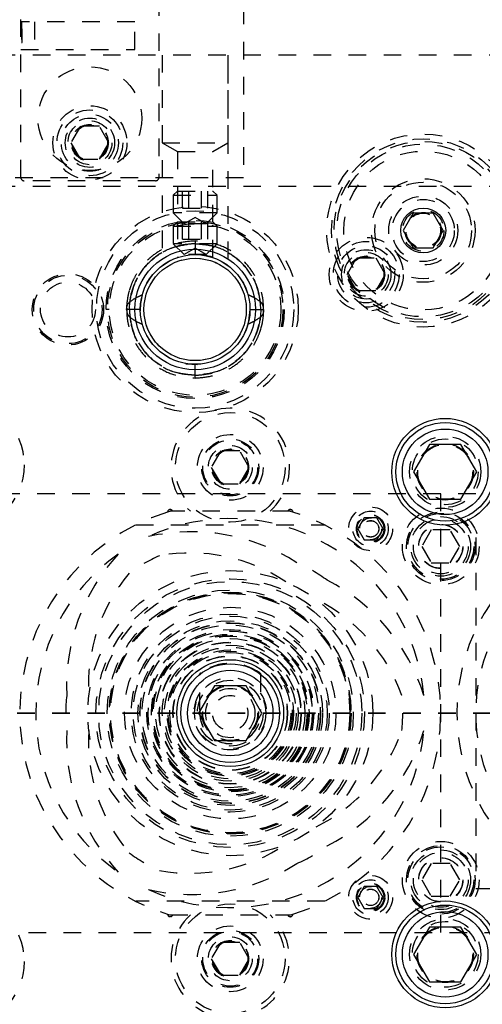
# Model space of a CAD drawing. Header units: inches. Extents: x 1772 to 2706, y -534 to -52.
# Tile 143 of 256: x 1877.28 to 1879.92, y -439.51 to -433.9. Entities that reach past the tile are written whole.
import ezdxf

# ---------------------------------------------------------------- set-up
doc = ezdxf.new("R2010")
doc.units = ezdxf.units.IN
doc.header["$LTSCALE"] = 0.5
doc.header["$MEASUREMENT"] = 0
doc.linetypes.add('HIDDEN', pattern=[0.225, 0.15, -0.075])
doc.linetypes.add('PHANTOM', pattern=[0.25, 0.125, -0.025, 0.025, -0.025, 0.025, -0.025])
doc.layers.add('SID-M-H', color=4, linetype='HIDDEN')
doc.layers.add('SID-M-S', color=105, linetype='Continuous')

msp = doc.modelspace()

# ---------------------------------------------------------------- linework, layer by layer
at = {"color": 7, "linetype": 'PHANTOM', "lineweight": 35}
msp.add_line((1931.36397, -437.85102), (1866.92985, -437.85102), dxfattribs=at)
at = {"layer": 'SID-M-H'}
for p, q in [((1878.55341, -433.42602), (1878.55341, -434.80102)), ((1877.2847, -434.79807), (1877.2847, -433.5776)), ((1878.0721, -433.5776), (1878.0721, -434.79807)), ((1877.93431, -433.91224), (1877.2847, -433.91224)), ((1877.28864, -433.91224), (1877.28864, -434.06972)), ((1877.36344, -433.91224), (1877.36344, -434.06972)), ((1877.93431, -434.06972), (1877.93431, -433.91224)), ((1877.29257, -433.95161), (1877.28864, -433.95161)), ((1877.29257, -434.03035), (1877.29257, -433.95161)), ((1877.28864, -434.03035), (1877.29257, -434.03035)), ((1877.2847, -434.06972), (1877.93431, -434.06972)), ((1884.45341, -434.10102), (1874.45341, -434.10102)), ((1878.09041, -434.10102), (1878.09041, -435.26324)), ((1878.09091, -434.10102), (1878.09091, -434.60102)), ((1878.46591, -434.60102), (1878.46591, -434.10102)), ((1878.46641, -435.26324), (1878.46641, -434.10102)), ((1877.62428, -434.50727), (1877.57015, -434.60102)), ((1877.73253, -434.50727), (1877.62428, -434.50727)), ((1877.78666, -434.60102), (1877.73253, -434.50727)), ((1877.57015, -434.60102), (1877.62428, -434.69477)), ((1877.73253, -434.69477), (1877.78666, -434.60102)), ((1878.09091, -434.60102), (1878.46591, -434.60102)), ((1878.09091, -434.60102), (1878.17791, -434.65125)), ((1878.37891, -434.65125), (1878.46591, -434.60102)), ((1878.17791, -434.65125), (1878.37891, -434.65125)), ((1878.17791, -434.65125), (1878.17791, -435.25483)), ((1878.37891, -435.25475), (1878.37891, -434.65125)), ((1877.62428, -434.69477), (1877.73253, -434.69477)), ((1878.55341, -434.80102), (1876.80341, -434.80102)), ((1878.05242, -434.81775), (1877.30439, -434.81775)), ((1889.25341, -434.85102), (1875.55341, -434.85102)), ((1878.17791, -434.87602), (1878.15341, -434.90052)), ((1878.17791, -434.87602), (1878.37891, -434.87602)), ((1878.20624, -434.97445), (1878.20624, -434.87602)), ((1878.24232, -434.97445), (1878.24232, -434.87602)), ((1878.31449, -434.97445), (1878.31449, -434.87602)), ((1878.35058, -434.97445), (1878.35058, -434.87602)), ((1878.40341, -434.90052), (1878.37891, -434.87602)), ((1878.15341, -434.90052), (1878.40341, -434.90052)), ((1878.15341, -434.90052), (1878.15341, -435.00102)), ((1878.40341, -435.00102), (1878.40341, -434.90052)), ((1878.20624, -434.97445), (1878.35058, -434.97445)), ((1878.40341, -435.00102), (1878.15341, -435.00102)), ((1878.15341, -435.00102), (1878.21591, -435.06352)), ((1878.17791, -435.05102), (1878.15341, -435.07552)), ((1878.17791, -435.05102), (1878.37891, -435.05102)), ((1878.20624, -435.14945), (1878.20624, -435.05102)), ((1878.27841, -435.02744), (1878.21591, -435.06352)), ((1878.24232, -435.14945), (1878.24232, -435.05102)), ((1878.34091, -435.06352), (1878.27841, -435.02744)), ((1878.31449, -435.14945), (1878.31449, -435.05102)), ((1878.34091, -435.06352), (1878.40341, -435.00102)), ((1878.35058, -435.14945), (1878.35058, -435.05102)), ((1878.40341, -435.07552), (1878.37891, -435.05102)), ((1878.15341, -435.07552), (1878.40341, -435.07552)), ((1878.15341, -435.07552), (1878.15341, -435.17602)), ((1878.34091, -435.06352), (1878.21591, -435.06352)), ((1878.40341, -435.17602), (1878.40341, -435.07552)), ((1878.20624, -435.14945), (1878.35058, -435.14945)), ((1878.27841, -435.16037), (1878.27841, -435.23837)), ((1878.40341, -435.17602), (1878.15341, -435.17602)), ((1878.15341, -435.17602), (1878.21591, -435.23852)), ((1878.27841, -435.20244), (1878.21591, -435.23852)), ((1878.34091, -435.23852), (1878.27841, -435.20244)), ((1878.34091, -435.23852), (1878.40341, -435.17602)), ((1878.34091, -435.23852), (1878.21591, -435.23852)), ((1879.14515, -435.35102), (1879.19928, -435.25727)), ((1879.19928, -435.25727), (1879.30753, -435.25727)), ((1879.30753, -435.25727), (1879.36166, -435.35102)), ((1878.02806, -435.36374), (1878.02806, -435.36374)), ((1879.19928, -435.44477), (1879.14515, -435.35102)), ((1879.36166, -435.35102), (1879.30753, -435.44477)), ((1879.30753, -435.44477), (1879.19928, -435.44477)), ((1877.97914, -435.45763), (1877.96674, -435.51713)), ((1877.78921, -435.55102), (1877.77021, -435.55102)), ((1877.96587, -435.55103), (1877.90345, -435.55103)), ((1877.96674, -435.51713), (1877.96502, -435.55937)), ((1878.58458, -435.61841), (1878.59191, -435.55102)), ((1878.59095, -435.55102), (1878.65337, -435.55101)), ((1878.59191, -435.55102), (1878.59141, -435.53343)), ((1878.78661, -435.55102), (1878.78661, -435.55102)), ((1878.84091, -435.55102), (1878.84091, -435.55102)), ((1878.57554, -435.651), (1878.58458, -435.61841)), ((1878.22401, -435.85977), (1878.22769, -435.86039)), ((1878.22769, -435.86039), (1878.29111, -435.86426)), ((1878.27841, -435.94167), (1878.27841, -435.86367)), ((1878.42428, -436.35727), (1878.37015, -436.45102)), ((1878.53253, -436.35727), (1878.42428, -436.35727)), ((1878.58666, -436.45102), (1878.53253, -436.35727)), ((1878.37015, -436.45102), (1878.42428, -436.54477)), ((1878.53253, -436.54477), (1878.58666, -436.45102)), ((1878.42428, -436.54477), (1878.53253, -436.54477)), ((1918.07841, -436.60102), (1875.52841, -436.60102)), ((1879.67841, -439.10102), (1879.67841, -436.60102)), ((1878.13422, -436.70144), (1878.12137, -436.70537)), ((1878.81973, -436.70102), (1878.13709, -436.70102)), ((1878.83545, -436.70537), (1878.8226, -436.70144)), ((1877.94013, -436.77852), (1879.01669, -436.77852)), ((1879.24232, -436.73852), (1879.20624, -436.80102)), ((1879.31449, -436.73852), (1879.24232, -436.73852)), ((1879.35058, -436.80102), (1879.31449, -436.73852)), ((1879.20624, -436.80102), (1879.24232, -436.86352)), ((1879.31449, -436.86352), (1879.35058, -436.80102)), ((1879.62428, -436.80727), (1879.57015, -436.90102)), ((1879.73253, -436.80727), (1879.62428, -436.80727)), ((1879.78666, -436.90102), (1879.73253, -436.80727)), ((1879.24232, -436.86352), (1879.31449, -436.86352)), ((1879.57015, -436.90102), (1879.62428, -436.99477)), ((1879.73253, -436.99477), (1879.78666, -436.90102)), ((1879.87841, -436.85102), (1879.87841, -438.85102)), ((1881.87841, -436.85102), (1879.87841, -436.85102)), ((1879.62428, -436.99477), (1879.73253, -436.99477)), ((1879.62428, -438.70727), (1879.57015, -438.80102)), ((1879.73253, -438.70727), (1879.62428, -438.70727)), ((1879.78666, -438.80102), (1879.73253, -438.70727)), ((1879.57015, -438.80102), (1879.62428, -438.89477)), ((1879.73253, -438.89477), (1879.78666, -438.80102)), ((1879.24232, -438.83852), (1879.20624, -438.90102)), ((1879.31449, -438.83852), (1879.24232, -438.83852)), ((1879.35058, -438.90102), (1879.31449, -438.83852)), ((1879.87841, -438.85102), (1881.87841, -438.85102)), ((1879.01669, -438.92352), (1877.94013, -438.92352)), ((1879.20624, -438.90102), (1879.24232, -438.96352)), ((1879.31449, -438.96352), (1879.35058, -438.90102)), ((1879.62428, -438.89477), (1879.73253, -438.89477)), ((1879.24232, -438.96352), (1879.31449, -438.96352)), ((1878.12137, -438.99668), (1878.13422, -439.0006)), ((1878.13709, -439.00102), (1878.81973, -439.00102)), ((1878.8226, -439.0006), (1878.83545, -438.99668)), ((1875.52841, -439.10102), (1918.07841, -439.10102)), ((1878.42428, -439.15727), (1878.37015, -439.25102)), ((1878.53253, -439.15727), (1878.42428, -439.15727)), ((1878.58666, -439.25102), (1878.53253, -439.15727)), ((1878.37015, -439.25102), (1878.42428, -439.34477)), ((1878.53253, -439.34477), (1878.58666, -439.25102)), ((1878.42428, -439.34477), (1878.53253, -439.34477))]:
    msp.add_line(p, q, dxfattribs=at)
for centre, radius in [((1877.6784, -434.46342), 0.29528), ((1877.67841, -434.60102), 0.211), ((1877.67841, -434.60102), 0.1875), ((1877.67841, -434.60102), 0.1625), ((1877.67841, -434.60102), 0.1405), ((1877.67841, -434.60102), 0.125), ((1877.67841, -434.60102), 0.10497), ((1877.67841, -434.60102), 0.1047), ((1877.67841, -434.60102), 0.10418), ((1877.67841, -434.60102), 0.1005), ((1879.57841, -435.10102), 0.55), ((1879.57841, -435.10102), 0.5225), ((1879.57841, -435.10102), 0.5075), ((1879.57841, -435.10102), 0.49213), ((1879.57841, -435.10102), 0.45276), ((1879.57841, -435.10102), 0.29528), ((1879.57841, -435.10102), 0.27559), ((1879.57841, -435.10102), 0.19685), ((1879.57841, -435.10102), 0.17717), ((1878.27841, -435.55102), 0.5875), ((1878.27841, -435.55102), 0.5625), ((1879.57841, -435.10102), 0.11811), ((1878.27841, -435.55102), 0.5082), ((1878.27841, -435.55102), 0.5), ((1879.57841, -435.10102), 0.10289), ((1879.57841, -435.10102), 0.10262), ((1879.57841, -435.10102), 0.1021), ((1879.57841, -435.10102), 0.09843), ((1878.27841, -435.55102), 0.4892), ((1879.25341, -435.35102), 0.211), ((1879.25341, -435.35102), 0.1875), ((1879.25341, -435.35102), 0.1625), ((1879.25341, -435.35102), 0.1405), ((1878.27841, -435.55102), 0.29167), ((1879.25341, -435.35102), 0.125), ((1879.25341, -435.35102), 0.10497), ((1879.25341, -435.35102), 0.1047), ((1879.25341, -435.35102), 0.10418), ((1879.25341, -435.35102), 0.1005), ((1877.55341, -435.55102), 0.20313), ((1877.55341, -435.55102), 0.195), ((1877.55341, -435.55102), 0.15625), ((1876.92841, -436.43602), 0.375), ((1878.47841, -436.45102), 0.3125), ((1878.47841, -436.45102), 0.1875), ((1879.70341, -436.47602), 0.203), ((1878.47841, -436.45102), 0.1625), ((1878.47841, -436.45102), 0.15625), ((1878.47841, -436.45102), 0.125), ((1879.70341, -436.47602), 0.1875), ((1879.70341, -436.47602), 0.16072), ((1879.70341, -436.47602), 0.16045), ((1879.70341, -436.47602), 0.15993), ((1879.70341, -436.47602), 0.15625), ((1878.47841, -436.45102), 0.10497), ((1878.47841, -436.45102), 0.1047), ((1878.47841, -436.45102), 0.10418), ((1878.47841, -436.45102), 0.1005), ((1879.27841, -436.80102), 0.125), ((1879.27841, -436.80102), 0.1005), ((1879.27841, -436.80102), 0.08068), ((1879.27841, -436.80102), 0.08006), ((1879.27841, -436.80102), 0.07603), ((1879.67841, -436.90102), 0.21875), ((1879.67841, -436.90102), 0.1953), ((1879.67841, -436.90102), 0.1875), ((1879.67841, -436.90102), 0.17), ((1879.27841, -436.80102), 0.0625), ((1879.27841, -436.80102), 0.047), ((1879.27841, -436.80102), 0.0465), ((1879.67841, -436.90102), 0.15625), ((1879.67841, -436.90102), 0.126), ((1879.67841, -436.90102), 0.125), ((1880.87841, -437.85102), 1), ((1878.47841, -437.85102), 0.8125), ((1878.47841, -437.85102), 0.76562), ((1878.47841, -437.85102), 0.75), ((1878.47841, -437.85102), 0.7015), ((1878.47841, -437.85102), 0.6895), ((1878.47841, -437.85102), 0.6875), ((1878.47841, -437.85102), 0.686), ((1878.47841, -437.85102), 0.682), ((1878.47841, -437.85102), 0.60281), ((1878.47841, -437.85102), 0.56438), ((1878.47841, -437.85102), 0.55263), ((1878.47841, -437.85102), 0.52594), ((1878.47841, -437.85102), 0.51492), ((1878.47841, -437.85102), 0.51325), ((1878.47841, -437.85102), 0.50246), ((1878.47841, -437.85102), 0.47572), ((1878.47841, -437.85102), 0.46798), ((1878.47841, -437.85102), 0.46776), ((1878.47841, -437.85102), 0.44942), ((1878.47841, -437.85102), 0.44271), ((1878.47841, -437.85102), 0.43788), ((1878.47841, -437.85102), 0.425), ((1878.47841, -437.85102), 0.405), ((1878.47841, -437.85102), 0.40267), ((1878.47841, -437.85102), 0.38729), ((1878.47841, -437.85102), 0.375), ((1878.47841, -437.85102), 0.35996), ((1878.47841, -437.85102), 0.35331), ((1878.47841, -437.85102), 0.345), ((1878.47841, -437.85102), 0.32675), ((1878.47841, -437.85102), 0.325), ((1878.47841, -437.85102), 0.203), ((1878.47841, -437.85102), 0.1875), ((1878.47841, -437.85102), 0.16072), ((1878.47841, -437.85102), 0.16045), ((1878.47841, -437.85102), 0.15993), ((1878.47841, -437.85102), 0.15625), ((1878.47841, -437.85102), 0.14062), ((1878.47841, -437.85102), 0.1005), ((1879.67841, -438.80102), 0.21875), ((1879.67841, -438.80102), 0.1953), ((1879.67841, -438.80102), 0.1875), ((1879.67841, -438.80102), 0.17), ((1879.67841, -438.80102), 0.15625), ((1879.67841, -438.80102), 0.126), ((1879.67841, -438.80102), 0.125), ((1879.27841, -438.90102), 0.125), ((1879.27841, -438.90102), 0.1005), ((1879.27841, -438.90102), 0.08068), ((1879.27841, -438.90102), 0.08006), ((1879.27841, -438.90102), 0.07603), ((1879.27841, -438.90102), 0.0625), ((1879.27841, -438.90102), 0.047), ((1879.27841, -438.90102), 0.0465), ((1876.92841, -439.26602), 0.375), ((1878.47841, -439.25102), 0.3125), ((1879.70341, -439.22602), 0.203), ((1878.47841, -439.25102), 0.1875), ((1878.47841, -439.25102), 0.1625), ((1879.70341, -439.22602), 0.1875), ((1879.70341, -439.22602), 0.16072), ((1879.70341, -439.22602), 0.16045), ((1879.70341, -439.22602), 0.15993), ((1879.70341, -439.22602), 0.15625), ((1878.47841, -439.25102), 0.15625), ((1878.47841, -439.25102), 0.125), ((1878.47841, -439.25102), 0.10497), ((1878.47841, -439.25102), 0.1047), ((1878.47841, -439.25102), 0.10418), ((1878.47841, -439.25102), 0.1005)]:
    msp.add_circle(centre, radius, dxfattribs=at)
for centre, radius, start, end in [((1877.30439, -434.79807), 0.01969, 180, 270), ((1878.05242, -434.79807), 0.01969, 270, 0), ((1878.27841, -435.55102), 0.3135, 71.37, 90.58679), ((1878.47841, -436.45102), 0.3375, 312.20545, 227.79455), ((1878.47841, -437.85102), 1.2, 107.30943, 252.69057), ((1878.13635, -436.70602), 0.015, 19.47122, 177.50023), ((1878.13709, -436.71102), 0.01, 90, 106.66793), ((1878.82046, -436.70602), 0.015, 2.49977, 160.52878), ((1878.81973, -436.71102), 0.01, 73.33207, 90), ((1878.47841, -437.85102), 1.2, 287.30943, 72.69057), ((1878.47841, -437.85102), 1.10827, 5.17689, 114.82311), ((1878.25842, -437.92593), 1.10827, 57.25603, 102.78689), ((1878.47841, -437.85102), 1.10827, 125.17689, 234.82311), ((1878.65327, -437.69797), 1.10827, 137.21311, 182.74397), ((1878.47841, -437.85102), 0.98327, 114.16283, 125.83717), ((1878.25057, -437.92154), 0.98327, 56.38159, 100.23103), ((1880.87841, -437.85102), 1.10827, 125.17689, 234.82311), ((1878.47841, -437.85102), 0.93748, 53.87667, 66.12333), ((1878.65339, -437.68897), 0.98327, 139.76897, 183.61841), ((1878.52352, -438.07899), 1.10827, 17.21311, 62.74397), ((1878.53126, -438.08359), 0.98327, 19.76897, 63.61841), ((1878.47841, -437.85102), 0.284, 53.62514, 126.37486), ((1878.47841, -437.85102), 0.20798, 146.0393, 33.9607), ((1878.47841, -437.85102), 0.93748, 173.87667, 186.12333), ((1878.47841, -437.85102), 0.98327, 354.16283, 5.83717), ((1878.47841, -437.85102), 0.174, 172.47128, 7.52872), ((1878.47841, -437.85102), 0.17334, 174.37346, 5.62654), ((1878.65327, -438.00408), 1.10827, 177.25603, 222.78689), ((1878.65339, -438.01308), 0.98327, 176.38159, 220.23103), ((1878.47841, -437.85102), 1.10827, 245.17689, 354.82311), ((1878.53126, -437.61845), 0.98327, 296.38159, 340.23103), ((1878.52352, -437.62306), 1.10827, 297.25603, 342.78689), ((1878.25057, -437.78051), 0.98327, 259.76897, 303.61841), ((1878.47841, -437.85102), 0.93748, 293.87667, 306.12333), ((1878.47841, -437.85102), 0.98327, 234.16283, 245.83717), ((1878.25842, -437.77611), 1.10827, 257.21311, 302.74397), ((1878.13635, -438.99602), 0.015, 182.49977, 340.52878), ((1878.13709, -438.99102), 0.01, 253.33207, 270), ((1878.47841, -439.25102), 0.3375, 132.20545, 47.79455), ((1878.82046, -438.99602), 0.015, 199.47122, 357.50023), ((1878.81973, -438.99102), 0.01, 270, 286.66793)]:
    msp.add_arc(centre, radius, start, end, dxfattribs=at)
for points, knots in [([(1878.27841, -435.16037), (1878.24479, -435.16294), (1878.18064, -435.16784), (1878.09477, -435.20282), (1878.02634, -435.2492), (1877.97513, -435.30194), (1877.93892, -435.35487), (1877.91523, -435.40429), (1877.90044, -435.44917), (1877.89156, -435.49391), (1877.88711, -435.52767), (1877.88832, -435.54765), (1877.88852, -435.5509)], [0, 0, 0, 0, 0.1642843, 0.3135734, 0.4477904, 0.5670794, 0.671348, 0.760539, 0.8346981, 0.9020185, 0.9840237, 1, 1, 1, 1]), ([(1878.66828, -435.55076), (1878.66789, -435.53416), (1878.66695, -435.49434), (1878.65188, -435.42936), (1878.62048, -435.35618), (1878.56793, -435.28343), (1878.49246, -435.21897), (1878.39332, -435.17065), (1878.31779, -435.1639), (1878.27841, -435.16037)], [0, 0, 0, 0, 0.0812569, 0.1949579, 0.3243989, 0.4696984, 0.6307018, 0.8074564, 1, 1, 1, 1]), ([(1877.90345, -435.55101), (1877.90654, -435.51439), (1877.91272, -435.44111), (1877.96207, -435.3405), (1878.04002, -435.25336), (1878.14884, -435.18899), (1878.23522, -435.18028), (1878.27841, -435.17593)], [0, 0, 0, 0, 0.1866588, 0.3734284, 0.5601675, 0.7800825, 1, 1, 1, 1]), ([(1878.27841, -435.17593), (1878.24177, -435.17913), (1878.16851, -435.18552), (1878.06767, -435.23442), (1877.98101, -435.31289), (1877.91633, -435.42141), (1877.90774, -435.50782), (1877.90345, -435.55103)], [0, 0, 0, 0, 0.1867859, 0.3735113, 0.5602438, 0.7800974, 1, 1, 1, 1]), ([(1877.90593, -435.50737), (1877.91256, -435.47403), (1877.92584, -435.40731), (1877.97874, -435.31838), (1878.05585, -435.2425), (1878.15845, -435.18711), (1878.23842, -435.17966), (1878.27841, -435.17593)], [0, 0, 0, 0, 0.1866411, 0.3734192, 0.5601372, 0.7800682, 1, 1, 1, 1]), ([(1878.27841, -435.17593), (1878.24449, -435.17868), (1878.17667, -435.18417), (1878.08209, -435.22617), (1877.99809, -435.29428), (1877.93088, -435.3895), (1877.91431, -435.46808), (1877.90602, -435.50737)], [0, 0, 0, 0, 0.1867762, 0.3735154, 0.5602057, 0.7801315, 1, 1, 1, 1]), ([(1878.27841, -435.17593), (1878.31232, -435.17868), (1878.38015, -435.18417), (1878.47472, -435.22617), (1878.55873, -435.29428), (1878.62593, -435.3895), (1878.64251, -435.46808), (1878.65079, -435.50737)], [0, 0, 0, 0, 0.1867762, 0.3735154, 0.5602057, 0.7801315, 1, 1, 1, 1]), ([(1878.27841, -435.17593), (1878.31504, -435.17913), (1878.3883, -435.18552), (1878.48914, -435.23442), (1878.57581, -435.31289), (1878.64049, -435.42141), (1878.64907, -435.50782), (1878.65337, -435.55103)], [0, 0, 0, 0, 0.1867859, 0.3735113, 0.5602438, 0.7800974, 1, 1, 1, 1]), ([(1878.65337, -435.55101), (1878.65028, -435.51439), (1878.6441, -435.44111), (1878.59475, -435.3405), (1878.51679, -435.25336), (1878.40798, -435.18899), (1878.3216, -435.18028), (1878.27841, -435.17593)], [0, 0, 0, 0, 0.1866588, 0.3734284, 0.5601675, 0.7800825, 1, 1, 1, 1]), ([(1878.65089, -435.50737), (1878.64425, -435.47403), (1878.63097, -435.40731), (1878.57808, -435.31838), (1878.50096, -435.2425), (1878.39836, -435.18711), (1878.31839, -435.17966), (1878.27841, -435.17593)], [0, 0, 0, 0, 0.1866411, 0.3734192, 0.5601372, 0.7800682, 1, 1, 1, 1]), ([(1877.90335, -435.4434), (1877.90251, -435.44586), (1877.89724, -435.46132), (1877.89177, -435.49402), (1877.88705, -435.52766), (1877.88831, -435.54764), (1877.88851, -435.5509)], [0, 0, 0, 0, 0.0713569, 0.449441, 0.910068, 1, 1, 1, 1]), ([(1877.90587, -435.50736), (1877.91854, -435.49861), (1877.94117, -435.48297), (1877.96627, -435.47175), (1877.97731, -435.46681)], [0, 0, 0, 0, 0.559993, 1, 1, 1, 1]), ([(1878.65095, -435.50736), (1878.63828, -435.49861), (1878.61565, -435.48297), (1878.59055, -435.47175), (1878.5795, -435.46681)], [0, 0, 0, 0, 0.559993, 1, 1, 1, 1]), ([(1877.88776, -435.55102), (1877.8885, -435.54167), (1877.88983, -435.52501), (1877.90098, -435.51275), (1877.90587, -435.50736)], [0, 0, 0, 0, 0.5612126, 1, 1, 1, 1]), ([(1877.88776, -435.55102), (1877.8885, -435.56037), (1877.88983, -435.57703), (1877.90098, -435.5893), (1877.90587, -435.59468)], [0, 0, 0, 0, 0.5612126, 1, 1, 1, 1]), ([(1877.90345, -435.55101), (1877.90097, -435.55101), (1877.89602, -435.55101), (1877.88971, -435.55101), (1877.88858, -435.55101), (1877.88789, -435.55101)], [0, 0, 0, 0, 0.2808789, 0.5625042, 1, 1, 1, 1]), ([(1877.88853, -435.55129), (1877.88893, -435.56788), (1877.88987, -435.60771), (1877.90493, -435.67269), (1877.93633, -435.74586), (1877.98888, -435.81862), (1878.06435, -435.88307), (1878.1635, -435.93139), (1878.23903, -435.93815), (1878.27841, -435.94167)], [0, 0, 0, 0, 0.0812569, 0.1949579, 0.3243989, 0.4696984, 0.6307018, 0.8074564, 1, 1, 1, 1]), ([(1878.27841, -435.92611), (1878.24177, -435.92292), (1878.16851, -435.91652), (1878.06767, -435.86763), (1877.98101, -435.78915), (1877.91633, -435.68063), (1877.90774, -435.59422), (1877.90345, -435.55101)], [0, 0, 0, 0, 0.1867859, 0.3735113, 0.5602438, 0.7800974, 1, 1, 1, 1]), ([(1877.90345, -435.55103), (1877.90654, -435.58766), (1877.91272, -435.66093), (1877.96207, -435.76154), (1878.04002, -435.84868), (1878.14884, -435.91306), (1878.23522, -435.92176), (1878.27841, -435.92611)], [0, 0, 0, 0, 0.1866588, 0.3734284, 0.5601675, 0.7800825, 1, 1, 1, 1]), ([(1878.27841, -435.92611), (1878.31504, -435.92292), (1878.3883, -435.91652), (1878.48914, -435.86763), (1878.57581, -435.78915), (1878.64049, -435.68063), (1878.64907, -435.59422), (1878.65337, -435.55101)], [0, 0, 0, 0, 0.1867859, 0.3735113, 0.5602438, 0.7800974, 1, 1, 1, 1]), ([(1878.65337, -435.55103), (1878.65028, -435.58766), (1878.6441, -435.66093), (1878.59475, -435.76154), (1878.51679, -435.84868), (1878.40798, -435.91306), (1878.3216, -435.92176), (1878.27841, -435.92611)], [0, 0, 0, 0, 0.1866588, 0.3734284, 0.5601675, 0.7800825, 1, 1, 1, 1]), ([(1878.27841, -435.94167), (1878.31202, -435.9391), (1878.37618, -435.9342), (1878.46204, -435.89922), (1878.53048, -435.85285), (1878.58168, -435.8001), (1878.61789, -435.74717), (1878.64158, -435.69775), (1878.65637, -435.65288), (1878.66525, -435.60813), (1878.6697, -435.57438), (1878.66849, -435.5544), (1878.6683, -435.55114)], [0, 0, 0, 0, 0.1642843, 0.3135734, 0.4477904, 0.5670794, 0.671348, 0.760539, 0.8346981, 0.9020185, 0.9840237, 1, 1, 1, 1]), ([(1878.66906, -435.55102), (1878.66831, -435.54167), (1878.66698, -435.52501), (1878.65584, -435.51275), (1878.65095, -435.50736)], [0, 0, 0, 0, 0.5612126, 1, 1, 1, 1]), ([(1878.66906, -435.55102), (1878.66831, -435.56037), (1878.66698, -435.57703), (1878.65584, -435.5893), (1878.65095, -435.59468)], [0, 0, 0, 0, 0.5612126, 1, 1, 1, 1]), ([(1878.65337, -435.55103), (1878.65584, -435.55103), (1878.6608, -435.55103), (1878.6671, -435.55103), (1878.66823, -435.55103), (1878.66892, -435.55103)], [0, 0, 0, 0, 0.2808789, 0.5625042, 1, 1, 1, 1]), ([(1878.65347, -435.65864), (1878.6543, -435.65619), (1878.65957, -435.64072), (1878.66504, -435.60802), (1878.66977, -435.57438), (1878.66851, -435.5544), (1878.6683, -435.55114)], [0, 0, 0, 0, 0.0713569, 0.449441, 0.910068, 1, 1, 1, 1]), ([(1877.90587, -435.59468), (1877.91854, -435.60344), (1877.94117, -435.61908), (1877.96627, -435.63029), (1877.97731, -435.63523)], [0, 0, 0, 0, 0.559993, 1, 1, 1, 1]), ([(1877.90593, -435.59467), (1877.91256, -435.62802), (1877.92584, -435.69473), (1877.97874, -435.78366), (1878.05585, -435.85955), (1878.15845, -435.91493), (1878.23842, -435.92239), (1878.27841, -435.92611)], [0, 0, 0, 0, 0.1866411, 0.3734192, 0.5601372, 0.7800682, 1, 1, 1, 1]), ([(1878.27841, -435.92611), (1878.24449, -435.92337), (1878.17667, -435.91788), (1878.08209, -435.87587), (1877.99809, -435.80776), (1877.93088, -435.71255), (1877.91431, -435.63396), (1877.90602, -435.59467)], [0, 0, 0, 0, 0.1867762, 0.3735154, 0.5602057, 0.7801315, 1, 1, 1, 1]), ([(1878.65089, -435.59467), (1878.64425, -435.62802), (1878.63097, -435.69473), (1878.57808, -435.78366), (1878.50096, -435.85955), (1878.39836, -435.91493), (1878.31839, -435.92239), (1878.27841, -435.92611)], [0, 0, 0, 0, 0.1866411, 0.3734192, 0.5601372, 0.7800682, 1, 1, 1, 1]), ([(1878.27841, -435.92611), (1878.31232, -435.92337), (1878.38015, -435.91788), (1878.47472, -435.87587), (1878.55873, -435.80776), (1878.62593, -435.71255), (1878.64251, -435.63396), (1878.65079, -435.59467)], [0, 0, 0, 0, 0.1867762, 0.3735154, 0.5602057, 0.7801315, 1, 1, 1, 1]), ([(1878.65095, -435.59468), (1878.63828, -435.60344), (1878.61565, -435.61908), (1878.59055, -435.63029), (1878.5795, -435.63523)], [0, 0, 0, 0, 0.559993, 1, 1, 1, 1]), ([(1878.30591, -437.63041), (1878.30598, -437.62937), (1878.3061, -437.62779), (1878.30718, -437.62538), (1878.3084, -437.62366), (1878.30952, -437.62273), (1878.30998, -437.62236)], [0, 0, 0, 0, 0.4213092, 0.6359705, 0.8525216, 1, 1, 1, 1]), ([(1878.30591, -437.83403), (1878.30591, -437.82632), (1878.30591, -437.79974), (1878.30591, -437.74909), (1878.30591, -437.69035), (1878.30591, -437.65053), (1878.30591, -437.63041)], [0, 0, 0, 0, 0.0848761, 0.2928604, 0.6427321, 1, 1, 1, 1]), ([(1878.64684, -437.62236), (1878.64731, -437.62275), (1878.64837, -437.62363), (1878.64972, -437.62549), (1878.65074, -437.62789), (1878.65085, -437.6295), (1878.65091, -437.63041)], [0, 0, 0, 0, 0.1540561, 0.3431021, 0.6308821, 1, 1, 1, 1]), ([(1878.65091, -437.63041), (1878.65091, -437.65364), (1878.65091, -437.6885), (1878.65091, -437.74202), (1878.65091, -437.78337), (1878.65091, -437.81643), (1878.65091, -437.83207), (1878.65091, -437.83403)], [0, 0, 0, 0, 0.4124787, 0.6188615, 0.829062, 0.9785664, 1, 1, 1, 1])]:
    msp.add_open_spline(points, degree=3, knots=knots, dxfattribs=at)
at = {"layer": 'SID-M-S'}
for p, q in [((1879.52158, -435.0026), (1879.46476, -435.10102)), ((1879.63523, -435.0026), (1879.52158, -435.0026)), ((1879.69206, -435.10102), (1879.63523, -435.0026)), ((1879.46476, -435.10102), (1879.52158, -435.19945)), ((1879.63523, -435.19945), (1879.69206, -435.10102)), ((1879.52158, -435.19945), (1879.63523, -435.19945)), ((1879.61334, -436.32002), (1879.52327, -436.47602)), ((1879.79347, -436.32002), (1879.61334, -436.32002)), ((1879.88354, -436.47602), (1879.79347, -436.32002)), ((1879.52327, -436.47602), (1879.61334, -436.63202)), ((1879.79347, -436.63202), (1879.88354, -436.47602)), ((1879.61334, -436.63202), (1879.79347, -436.63202)), ((1878.38834, -437.69502), (1878.29827, -437.85102)), ((1878.56847, -437.69502), (1878.38834, -437.69502)), ((1878.65854, -437.85102), (1878.56847, -437.69502)), ((1878.29827, -437.85102), (1878.38834, -438.00702)), ((1878.56847, -438.00702), (1878.65854, -437.85102)), ((1878.38834, -438.00702), (1878.56847, -438.00702)), ((1879.61334, -439.07002), (1879.52327, -439.22602)), ((1879.79347, -439.07002), (1879.61334, -439.07002)), ((1879.88354, -439.22602), (1879.79347, -439.07002)), ((1879.52327, -439.22602), (1879.61334, -439.38202)), ((1879.79347, -439.38202), (1879.88354, -439.22602)), ((1879.61334, -439.38202), (1879.79347, -439.38202))]:
    msp.add_line(p, q, dxfattribs=at)
for centre, radius in [((1879.57841, -435.10102), 0.12795), ((1878.27841, -435.55102), 0.34375), ((1878.27841, -435.55102), 0.31265), ((1878.27841, -435.55102), 0.3125), ((1878.27841, -435.55102), 0.29167), ((1879.70341, -436.47602), 0.3045), ((1879.70341, -436.47602), 0.28125), ((1879.70341, -436.47602), 0.24375), ((1878.47841, -437.85102), 0.3045), ((1878.47841, -437.85102), 0.28125), ((1878.47841, -437.85102), 0.24375), ((1879.70341, -439.22602), 0.3045), ((1879.70341, -439.22602), 0.28125), ((1879.70341, -439.22602), 0.24375)]:
    msp.add_circle(centre, radius, dxfattribs=at)

doc.saveas('drawing.dxf')
